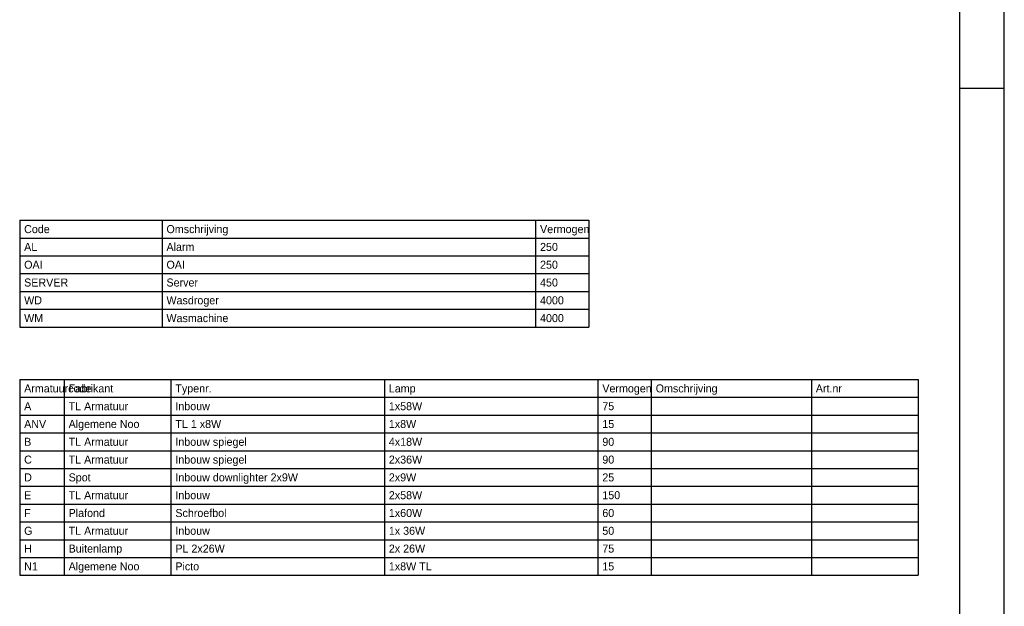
# Model space of a CAD drawing. Extents: x 1860 to 43910, y 0 to 29700.
# Tile 22 of 24: x 32841 to 43910, y 9026 to 15618. Entities that reach past the tile are written whole.
import ezdxf

# ---------------------------------------------------------------- set-up
doc = ezdxf.new("R2010")
doc.units = 0
doc.header["$LTSCALE"] = 50
doc.layers.get('0').update_dxf_attribs({"color": 8})
for name, color, linetype in [('00kad025', 2, 'Continuous'), ('00kad070', 5, 'Continuous'), ('BL$2----', 7, 'Continuous'), ('BL$9----', 1, 'Continuous'), ('EL6222--', 3, 'Continuous')]:
    doc.layers.add(name, color=color, linetype=linetype)
doc.styles.add('BURO-018', font='BUROFONT.shx', dxfattribs={"height": 180})
doc.styles.add('BURO-025', font='BUROFONT.shx', dxfattribs={"height": 250})

# ---------------------------------------------------------------- blocks, each defined once
blk = doc.blocks.new('A1-HOR')
at = {"layer": '00kad025', "linetype": 'Continuous'}
for p, q in [((841, 0), (841, 594)), ((831, 297), (841, 297))]:
    blk.add_line(p, q, dxfattribs=at)
at = {"layer": '00kad070', "linetype": 'Continuous'}
blk.add_line((831, 10), (831, 584), dxfattribs=at)
blk = doc.blocks.new('TABEL2')
at = {"color": 0, "linetype": 'Continuous'}
for p, q in [((0, 1200), (6400, 1200)), ((0, 1200), (0, 0)), ((1600, 1200), (1600, 0)), ((5800, 1200), (5800, 0)), ((6400, 1200), (6400, 0)), ((0, 1000), (6400, 1000)), ((0, 800), (6400, 800)), ((0, 600), (6400, 600)), ((0, 400), (6400, 400)), ((0, 200), (6400, 200)), ((0, 0), (6400, 0))]:
    blk.add_line(p, q, dxfattribs=at)
at = {"layer": 'BL$9----', "color": 2, "style": 'BURO-025'}
blk.add_attdef('KOPTEKST', (0, 1275), '', height=125, dxfattribs=at)
at = {"layer": 'BL$9----', "color": 1, "style": 'BURO-018'}
for tag, p in [('KOLOM_1', (50, 1055)), ('KOLOM_2', (1650, 1055)), ('KOLOM_3', (5850, 1055))]:
    blk.add_attdef(tag, p, '', height=90, dxfattribs=at)
blk = doc.blocks.new('TABEL2REGEL')
at = {"layer": 'BL$9----', "color": 1, "style": 'BURO-018'}
for tag, p in [('KOLOM_1', (50, 0)), ('KOLOM_2', (1650, 0)), ('KOLOM_3', (5850, 0))]:
    blk.add_attdef(tag, p, '', height=90, dxfattribs=at)
blk = doc.blocks.new('TABEL4')
at = {"color": 0, "linetype": 'Continuous'}
for p, q in [((0, 2200), (10100, 2200)), ((0, 2200), (0, 0)), ((500, 2200), (500, 0)), ((1700, 2200), (1700, 0)), ((4100, 2200), (4100, 0)), ((6500, 2200), (6500, 0)), ((7100, 2200), (7100, 0)), ((8900, 2200), (8900, 0)), ((10100, 2200), (10100, 0)), ((0, 2000), (10100, 2000)), ((0, 1800), (10100, 1800)), ((0, 1600), (10100, 1600)), ((0, 1400), (10100, 1400)), ((0, 1200), (10100, 1200)), ((0, 1000), (10100, 1000)), ((0, 800), (10100, 800)), ((0, 600), (10100, 600)), ((0, 400), (10100, 400)), ((0, 200), (10100, 200)), ((0, 0), (10100, 0))]:
    blk.add_line(p, q, dxfattribs=at)
at = {"layer": 'EL6222--', "color": 2, "style": 'BURO-025'}
blk.add_attdef('KOPTEKST', (0, 2275), '', height=125, dxfattribs=at)
at = {"layer": 'EL6222--', "color": 1, "style": 'BURO-018'}
for tag, p in [('KOLOM_1', (50, 2055)), ('KOLOM_2', (550, 2055)), ('KOLOM_3', (1750, 2055)), ('KOLOM_4', (4150, 2055)), ('KOLOM_5', (6550, 2055)), ('KOLOM_6', (7150, 2055)), ('KOLOM_7', (8950, 2055))]:
    blk.add_attdef(tag, p, '', height=90, dxfattribs=at)
blk = doc.blocks.new('TABEL4REGEL')
at = {"layer": 'EL6222--', "color": 1, "style": 'BURO-018'}
for tag, p in [('KOLOM_1', (50, 0)), ('KOLOM_2', (550, 0)), ('KOLOM_3', (1750, 0)), ('KOLOM_4', (4150, 0)), ('KOLOM_5', (6550, 0)), ('KOLOM_6', (7150, 0)), ('KOLOM_7', (8950, 0))]:
    blk.add_attdef(tag, p, '', height=90, dxfattribs=at)

msp = doc.modelspace()

# ---------------------------------------------------------------- block references
at = {"layer": 'BL$2----', "xscale": 50, "yscale": 50}
msp.add_blockref('A1-HOR', (1860, 0), dxfattribs=at)
at = {"layer": 'BL$9----', "color": 1}
for name, p, values in [('TABEL2', (32841, 12165), {'KOLOM_1': 'Code', 'KOLOM_2': 'Omschrijving', 'KOLOM_3': 'Vermogen'}), ('TABEL2REGEL', (32841, 13020), {'KOLOM_1': 'AL              ', 'KOLOM_2': 'Alarm                                     ', 'KOLOM_3': '250'}), ('TABEL2REGEL', (32841, 12820), {'KOLOM_1': 'OAI             ', 'KOLOM_2': 'OAI                                       ', 'KOLOM_3': '250'}), ('TABEL2REGEL', (32841, 12620), {'KOLOM_1': 'SERVER          ', 'KOLOM_2': 'Server                                    ', 'KOLOM_3': '450'}), ('TABEL2REGEL', (32841, 12420), {'KOLOM_1': 'WD              ', 'KOLOM_2': 'Wasdroger                                 ', 'KOLOM_3': '4000'}), ('TABEL2REGEL', (32841, 12220), {'KOLOM_1': 'WM              ', 'KOLOM_2': 'Wasmachine                                ', 'KOLOM_3': '4000'})]:
    msp.add_blockref(name, p, dxfattribs=at).add_auto_attribs(values)
at = {"layer": 'EL6222--', "color": 1}
for name, p, values in [('TABEL4', (32841, 9375), {'KOLOM_1': 'Armatuurcode', 'KOLOM_2': 'Fabrikant', 'KOLOM_3': 'Typenr.', 'KOLOM_4': 'Lamp', 'KOLOM_5': 'Vermogen', 'KOLOM_6': 'Omschrijving', 'KOLOM_7': 'Art.nr'}), ('TABEL4REGEL', (32841, 11230), {'KOLOM_1': 'A    ', 'KOLOM_2': 'TL Armatuur ', 'KOLOM_3': 'Inbouw                  ', 'KOLOM_4': '1x58W                   ', 'KOLOM_5': '75'}), ('TABEL4REGEL', (32841, 11030), {'KOLOM_1': 'ANV  ', 'KOLOM_2': 'Algemene Noo', 'KOLOM_3': 'TL 1 x8W                ', 'KOLOM_4': '1x8W                    ', 'KOLOM_5': '15'}), ('TABEL4REGEL', (32841, 10830), {'KOLOM_1': 'B    ', 'KOLOM_2': 'TL Armatuur ', 'KOLOM_3': 'Inbouw spiegel          ', 'KOLOM_4': '4x18W                   ', 'KOLOM_5': '90'}), ('TABEL4REGEL', (32841, 10630), {'KOLOM_1': 'C    ', 'KOLOM_2': 'TL Armatuur ', 'KOLOM_3': 'Inbouw spiegel          ', 'KOLOM_4': '2x36W                   ', 'KOLOM_5': '90'}), ('TABEL4REGEL', (32841, 10430), {'KOLOM_1': 'D    ', 'KOLOM_2': 'Spot        ', 'KOLOM_3': 'Inbouw downlighter 2x9W ', 'KOLOM_4': '2x9W                    ', 'KOLOM_5': '25'}), ('TABEL4REGEL', (32841, 10230), {'KOLOM_1': 'E    ', 'KOLOM_2': 'TL Armatuur ', 'KOLOM_3': 'Inbouw                  ', 'KOLOM_4': '2x58W                   ', 'KOLOM_5': '150'}), ('TABEL4REGEL', (32841, 10030), {'KOLOM_1': 'F    ', 'KOLOM_2': 'Plafond     ', 'KOLOM_3': 'Schroefbol              ', 'KOLOM_4': '1x60W                   ', 'KOLOM_5': '60'}), ('TABEL4REGEL', (32841, 9830), {'KOLOM_1': 'G    ', 'KOLOM_2': 'TL Armatuur ', 'KOLOM_3': 'Inbouw                  ', 'KOLOM_4': '1x 36W                  ', 'KOLOM_5': '50'}), ('TABEL4REGEL', (32841, 9630), {'KOLOM_1': 'H    ', 'KOLOM_2': 'Buitenlamp  ', 'KOLOM_3': 'PL 2x26W                ', 'KOLOM_4': '2x 26W                  ', 'KOLOM_5': '75'}), ('TABEL4REGEL', (32841, 9430), {'KOLOM_1': 'N1   ', 'KOLOM_2': 'Algemene Noo', 'KOLOM_3': 'Picto                   ', 'KOLOM_4': '1x8W TL                 ', 'KOLOM_5': '15'})]:
    msp.add_blockref(name, p, dxfattribs=at).add_auto_attribs(values)

doc.saveas('drawing.dxf')
